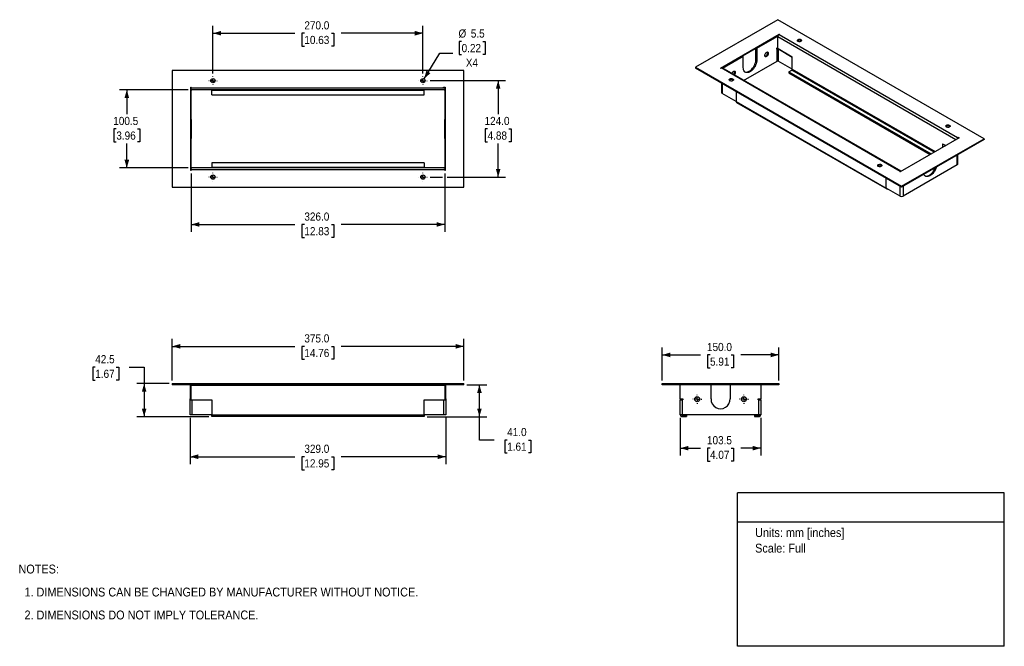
# Model space of a CAD drawing. Header units: millimetres. Extents: x 29 to 1295, y 0 to 806.
import ezdxf
from ezdxf.enums import TextEntityAlignment as Align

# ---------------------------------------------------------------- set-up
doc = ezdxf.new("R2010")
doc.units = ezdxf.units.MM
doc.header["$LTSCALE"] = 3
doc.linetypes.add('SLD-Center', pattern=[19.05, 15.24, -1.27, 1.27, -1.27])
doc.linetypes.add('SLD-Solid', pattern=[0])
doc.layers.add('CENTER', color=40, linetype='SLD-Center')
doc.layers.add('DIMENSIONS', color=140, linetype='SLD-Solid', lineweight=25)
doc.layers.add('TEXT', color=140, linetype='SLD-Solid', lineweight=25)
doc.layers.add('SLD-DEFPOINTS', color=7, linetype='Continuous', plot=False)
doc.layers.get('SLD-DEFPOINTS').off()
doc.styles.add('SLDTEXTSTYLE0', font='GOTHIC.TTF', dxfattribs={"width": 0.913})
doc.dimstyles.new('SLDDIMSTYLE0', dxfattribs={"dimtxt": 10.5, "dimasz": 10.5, "dimexe": 0, "dimexo": 0.0625, "dimgap": 2.625, "dimtad": 0, "dimtih": 1, "dimtoh": 1, "dimdec": 1, "dimrnd": 1e-09, "dimzin": 4, "dimdsep": 46, "dimtxsty": 'SLDTEXTSTYLE0', "dimsah": 1, "dimcen": 0.09, "dimadec": 0, "dimazin": 1, "dimtfac": 1, "dimtdec": 1, "dimtofl": 0, "dimtmove": 0, "dimatfit": 3, "dimfxl": 0, "dimfrac": 2, "dimtolj": 1, "dimtzin": 12, "dimarcsym": 0})
doc.dimstyles.new('SLDDIMSTYLE1', dxfattribs={"dimtxt": 10.5, "dimasz": 10.5, "dimexe": 0, "dimexo": 0.0625, "dimgap": 2.625, "dimtad": 0, "dimtih": 1, "dimtoh": 1, "dimdec": 1, "dimrnd": 1e-09, "dimzin": 12, "dimdsep": 46, "dimtxsty": 'SLDTEXTSTYLE0', "dimsah": 1, "dimcen": 0.09, "dimadec": 0, "dimazin": 3, "dimtfac": 1, "dimtdec": 1, "dimtofl": 0, "dimtmove": 0, "dimatfit": 3, "dimfxl": 0, "dimfrac": 2, "dimtolj": 1, "dimtzin": 12, "dimarcsym": 0})
doc.dimstyles.new('SLDDIMSTYLE2', dxfattribs={"dimtxt": 10.5, "dimasz": 10.5, "dimexe": 0, "dimexo": 0.0625, "dimgap": 2.625, "dimtad": 0, "dimtih": 1, "dimtoh": 1, "dimdec": 1, "dimrnd": 1e-09, "dimzin": 12, "dimdsep": 46, "dimtxsty": 'SLDTEXTSTYLE0', "dimsah": 1, "dimcen": 0, "dimadec": 0, "dimazin": 3, "dimtfac": 1, "dimtdec": 1, "dimtofl": 0, "dimtmove": 0, "dimatfit": 3, "dimfxl": 0, "dimfrac": 2, "dimtolj": 1, "dimtzin": 12, "dimarcsym": 0})

# ---------------------------------------------------------------- blocks, each defined once
blk = doc.blocks.new('SW_NOTE_0')
at = {"layer": 'TEXT', "color": 0, "insert": (0, 14.6), "char_height": 11.43, "attachment_point": 1, "style": 'SLDTEXTSTYLE0'}
blk.add_mtext('Units: mm [inches]', dxfattribs=at)
blk = doc.blocks.new('SW_NOTE_0_1')
at = {"layer": 'TEXT', "color": 0, "insert": (0, 14.6), "char_height": 11.43, "attachment_point": 1, "style": 'SLDTEXTSTYLE0'}
blk.add_mtext('Scale: Full', dxfattribs=at)
blk = doc.blocks.new('Block1')
at = {"layer": 'TEXT'}
for p, q in [((1295.4, 197.3), (952.5, 197.3)), ((952.5, 0), (952.5, 197.3)), ((1295.4, 0), (1295.4, 197.3)), ((952.5, 160.2), (1295.4, 160.2)), ((1295.4, 0), (952.5, 0))]:
    blk.add_line(p, q, dxfattribs=at)
at = {"layer": 'TEXT', "color": 140}
for name, p in [('SW_NOTE_0', (975, 137.4)), ('SW_NOTE_0_1', (975, 117.4))]:
    blk.add_blockref(name, p, dxfattribs=at)
at = {"layer": 'TEXT', "color": 140, "style": 'SLDTEXTSTYLE0', "width": 0.913, "flags": 2}
for tag, height, p in [('AUTOATTR0', 12.7, (1094.7, 170.1)), ('AUTOATTR1_0', 14.3, (972.5, 80.4)), ('AUTOATTR1_1', 14.3, (1038.2, 61.9))]:
    blk.add_attdef(tag, text='', height=height, dxfattribs=at).set_placement(p, align=Align.BOTTOM_LEFT)
blk = doc.blocks.new('SW_NOTE_0_2')
at = {"layer": 'TEXT', "color": 0, "char_height": 11.43, "attachment_point": 1, "style": 'SLDTEXTSTYLE0'}
for s, insert in [('NOTES:', (0, 14.6)), ('  1. DIMENSIONS CAN BE CHANGED BY MANUFACTURER WITHOUT NOTICE.', (0, -15)), ('  2. DIMENSIONS DO NOT IMPLY TOLERANCE.', (0, -44.5))]:
    blk.add_mtext(s, dxfattribs=dict(at, insert=insert))
blk = doc.blocks.new('_D')
at = {"layer": 'DIMENSIONS'}
for p, q in [((248.4, 294.1), (248.4, 234.4)), ((577.4, 294.1), (577.4, 234.4)), ((248.4, 243.9), (383, 243.9)), ((395.4, 243.8), (392.2, 243.8)), ((392.2, 243.8), (392.2, 227.2)), ((430.3, 243.8), (433.5, 243.8)), ((433.5, 243.8), (433.5, 227.2)), ((577.4, 243.9), (442.7, 243.9)), ((392.2, 227.2), (395.4, 227.2)), ((433.5, 227.2), (430.3, 227.2))]:
    blk.add_line(p, q, dxfattribs=at)
for points in [[(248.4, 243.9), (258.9, 240.9), (258.9, 246.9)], [(577.4, 243.9), (566.9, 246.9), (566.9, 240.9)]]:
    blk.add_solid(points, dxfattribs=at)
at = {"layer": 'DIMENSIONS', "char_height": 10.5, "attachment_point": 1, "style": 'SLDTEXTSTYLE0'}
for s, insert in [('329.0', (395.4, 259.4)), ('12.95', (395.4, 240.6))]:
    blk.add_mtext(s, dxfattribs=dict(at, insert=insert))
blk = doc.blocks.new('_D_1')
at = {"layer": 'DIMENSIONS'}
for p, q in [((604.2, 336.4), (630, 336.4)), ((620.5, 295.4), (620.5, 336.4)), ((553.2, 295.4), (630, 295.4)), ((620.5, 265.4), (620.5, 295.4)), ((639.6, 265.4), (620.5, 265.4)), ((656.2, 265.4), (653, 265.4)), ((653, 265.4), (653, 248.7)), ((683.4, 265.4), (686.6, 265.4)), ((686.6, 265.4), (686.6, 248.7)), ((653, 248.7), (656.2, 248.7)), ((686.6, 248.7), (683.4, 248.7))]:
    blk.add_line(p, q, dxfattribs=at)
for points in [[(620.5, 336.4), (617.5, 325.9), (623.5, 325.9)], [(620.5, 295.4), (623.5, 305.9), (617.5, 305.9)]]:
    blk.add_solid(points, dxfattribs=at)
at = {"layer": 'DIMENSIONS', "char_height": 10.5, "attachment_point": 1, "style": 'SLDTEXTSTYLE0'}
for s, insert in [('41.0', (656.2, 280.9)), ('1.61', (656.2, 262.1))]:
    blk.add_mtext(s, dxfattribs=dict(at, insert=insert))
blk = doc.blocks.new('_D_2')
at = {"layer": 'DIMENSIONS'}
for p, q in [((126.5, 359.1), (123.3, 359.1)), ((123.3, 359.1), (123.3, 342.4)), ((153.6, 359.1), (156.8, 359.1)), ((156.8, 359.1), (156.8, 342.4)), ((170.3, 359.1), (189.4, 359.1)), ((189.4, 359.1), (189.4, 337.9)), ((123.3, 342.4), (126.5, 342.4)), ((156.8, 342.4), (153.6, 342.4)), ((221.5, 337.9), (179.8, 337.9)), ((189.4, 337.9), (189.4, 295.4)), ((272.5, 295.4), (179.8, 295.4))]:
    blk.add_line(p, q, dxfattribs=at)
for points in [[(189.4, 337.9), (186.4, 327.4), (192.4, 327.4)], [(189.4, 295.4), (192.4, 305.9), (186.4, 305.9)]]:
    blk.add_solid(points, dxfattribs=at)
at = {"layer": 'DIMENSIONS', "char_height": 10.5, "attachment_point": 1, "style": 'SLDTEXTSTYLE0'}
for s, insert in [('42.5', (126.5, 374.6)), ('1.67', (126.5, 355.8))]:
    blk.add_mtext(s, dxfattribs=dict(at, insert=insert))
blk = doc.blocks.new('_D_3')
at = {"layer": 'DIMENSIONS'}
for p, q in [((225.4, 341.8), (225.4, 395.5)), ((600.4, 341.8), (600.4, 395.5)), ((225.4, 385.9), (383, 385.9)), ((395.4, 385.9), (392.2, 385.9)), ((392.2, 385.9), (392.2, 369.2)), ((430.3, 385.9), (433.5, 385.9)), ((433.5, 385.9), (433.5, 369.2)), ((600.4, 385.9), (442.7, 385.9)), ((392.2, 369.2), (395.4, 369.2)), ((433.5, 369.2), (430.3, 369.2))]:
    blk.add_line(p, q, dxfattribs=at)
for points in [[(225.4, 385.9), (235.9, 382.9), (235.9, 388.9)], [(600.4, 385.9), (589.9, 388.9), (589.9, 382.9)]]:
    blk.add_solid(points, dxfattribs=at)
at = {"layer": 'DIMENSIONS', "char_height": 10.5, "attachment_point": 1, "style": 'SLDTEXTSTYLE0'}
for s, insert in [('375.0', (395.4, 401.4)), ('14.76', (395.4, 382.6))]:
    blk.add_mtext(s, dxfattribs=dict(at, insert=insert))
blk = doc.blocks.new('_D_4')
at = {"layer": 'DIMENSIONS'}
for p, q in [((878.8, 294.1), (878.8, 245.4)), ((982.3, 294.1), (982.3, 245.4)), ((878.8, 254.9), (904.6, 254.9)), ((917, 254.8), (913.8, 254.8)), ((913.8, 254.8), (913.8, 238.2)), ((944.1, 254.8), (947.3, 254.8)), ((947.3, 254.8), (947.3, 238.2)), ((982.3, 254.9), (956.5, 254.9)), ((913.8, 238.2), (917, 238.2)), ((947.3, 238.2), (944.1, 238.2))]:
    blk.add_line(p, q, dxfattribs=at)
for points in [[(878.8, 254.9), (889.3, 251.9), (889.3, 257.9)], [(982.3, 254.9), (971.8, 257.9), (971.8, 251.9)]]:
    blk.add_solid(points, dxfattribs=at)
at = {"layer": 'DIMENSIONS', "char_height": 10.5, "attachment_point": 1, "style": 'SLDTEXTSTYLE0'}
for s, insert in [('103.5', (913.1, 270.4)), ('4.07', (917, 251.6))]:
    blk.add_mtext(s, dxfattribs=dict(at, insert=insert))
blk = doc.blocks.new('_D_5')
at = {"layer": 'DIMENSIONS'}
for p, q in [((855.5, 341.8), (855.5, 384.4)), ((1005.5, 341.8), (1005.5, 384.4)), ((855.5, 374.9), (904.6, 374.9)), ((917, 374.8), (913.8, 374.8)), ((913.8, 374.8), (913.8, 358.1)), ((944.1, 374.8), (947.3, 374.8)), ((947.3, 374.8), (947.3, 358.1)), ((1005.5, 374.9), (956.5, 374.9)), ((913.8, 358.1), (917, 358.1)), ((947.3, 358.1), (944.1, 358.1))]:
    blk.add_line(p, q, dxfattribs=at)
for points in [[(855.5, 374.9), (866, 371.9), (866, 377.9)], [(1005.5, 374.9), (995, 377.9), (995, 371.9)]]:
    blk.add_solid(points, dxfattribs=at)
at = {"layer": 'DIMENSIONS', "char_height": 10.5, "attachment_point": 1, "style": 'SLDTEXTSTYLE0'}
for s, insert in [('150.0', (913.1, 390.3)), ('5.91', (917, 371.5))]:
    blk.add_mtext(s, dxfattribs=dict(at, insert=insert))
blk = doc.blocks.new('SW_CENTERMARKSYMBOL_0')
at = {"layer": 'CENTER', "color": 0}
for p, q in [((-5.08, 0), (-5.79, 0)), ((0, 0), (-2.54, 0)), ((0, 5.08), (0, 5.79)), ((0, 0), (0, 2.54)), ((0, 0), (0, -2.54)), ((0, 0), (2.54, 0)), ((5.08, 0), (5.79, 0)), ((0, -5.08), (0, -5.79))]:
    blk.add_line(p, q, dxfattribs=at)
blk = doc.blocks.new('SW_CENTERMARKSYMBOL_1')
at = {"layer": 'CENTER', "color": 0}
for p, q in [((-5.08, 0), (-5.79, 0)), ((0, 0), (-2.54, 0)), ((0, 5.08), (0, 5.79)), ((0, 0), (0, 2.54)), ((0, 0), (0, -2.54)), ((0, 0), (2.54, 0)), ((5.08, 0), (5.79, 0)), ((0, -5.08), (0, -5.79))]:
    blk.add_line(p, q, dxfattribs=at)
blk = doc.blocks.new('_D_6')
at = {"layer": 'DIMENSIONS'}
for p, q in [((249.9, 608.3), (249.9, 533.1)), ((575.9, 608.3), (575.9, 533.1)), ((249.9, 542.7), (383, 542.7)), ((395.4, 542.6), (392.2, 542.6)), ((392.2, 542.6), (392.2, 525.9)), ((430.3, 542.6), (433.5, 542.6)), ((433.5, 542.6), (433.5, 525.9)), ((575.9, 542.7), (442.7, 542.7)), ((392.2, 525.9), (395.4, 525.9)), ((433.5, 525.9), (430.3, 525.9))]:
    blk.add_line(p, q, dxfattribs=at)
for points in [[(249.9, 542.7), (260.4, 539.7), (260.4, 545.7)], [(575.9, 542.7), (565.4, 545.7), (565.4, 539.7)]]:
    blk.add_solid(points, dxfattribs=at)
at = {"layer": 'DIMENSIONS', "char_height": 10.5, "attachment_point": 1, "style": 'SLDTEXTSTYLE0'}
for s, insert in [('326.0', (395.4, 558.1)), ('12.83', (395.4, 539.3))]:
    blk.add_mtext(s, dxfattribs=dict(at, insert=insert))
blk = doc.blocks.new('_D_7')
at = {"layer": 'DIMENSIONS'}
for p, q in [((246, 715.9), (157.6, 715.9)), ((167.1, 715.9), (167.1, 684.5)), ((153.6, 665.6), (150.4, 665.6)), ((150.4, 665.6), (150.4, 648.9)), ((180.7, 665.6), (183.9, 665.6)), ((183.9, 665.6), (183.9, 648.9)), ((150.4, 648.9), (153.6, 648.9)), ((167.1, 615.4), (167.1, 646.8)), ((183.9, 648.9), (180.7, 648.9)), ((246, 615.4), (157.6, 615.4))]:
    blk.add_line(p, q, dxfattribs=at)
for points in [[(167.1, 715.9), (164.1, 705.4), (170.1, 705.4)], [(167.1, 615.4), (170.1, 625.9), (164.1, 625.9)]]:
    blk.add_solid(points, dxfattribs=at)
at = {"layer": 'DIMENSIONS', "char_height": 10.5, "attachment_point": 1, "style": 'SLDTEXTSTYLE0'}
for s, insert in [('100.5', (149.7, 681.1)), ('3.96', (153.6, 662.3))]:
    blk.add_mtext(s, dxfattribs=dict(at, insert=insert))
blk = doc.blocks.new('_D_8')
at = {"layer": 'DIMENSIONS'}
for p, q in [((277.9, 736.8), (277.9, 798.2)), ((547.9, 736.8), (547.9, 798.2)), ((277.9, 788.7), (383, 788.7)), ((395.4, 788.6), (392.2, 788.6)), ((392.2, 788.6), (392.2, 771.9)), ((430.3, 788.6), (433.5, 788.6)), ((433.5, 788.6), (433.5, 771.9)), ((547.9, 788.7), (442.7, 788.7)), ((392.2, 771.9), (395.4, 771.9)), ((433.5, 771.9), (430.3, 771.9))]:
    blk.add_line(p, q, dxfattribs=at)
for points in [[(277.9, 788.7), (288.4, 785.7), (288.4, 791.7)], [(547.9, 788.7), (537.4, 791.7), (537.4, 785.7)]]:
    blk.add_solid(points, dxfattribs=at)
at = {"layer": 'DIMENSIONS', "char_height": 10.5, "attachment_point": 1, "style": 'SLDTEXTSTYLE0'}
for s, insert in [('270.0', (395.4, 804.1)), ('10.63', (395.4, 785.3))]:
    blk.add_mtext(s, dxfattribs=dict(at, insert=insert))
blk = doc.blocks.new('_D_9')
at = {"layer": 'DIMENSIONS'}
for p, q in [((557, 727.7), (654.1, 727.7)), ((644.6, 727.7), (644.6, 684.5)), ((631, 665.6), (627.8, 665.6)), ((627.8, 665.6), (627.8, 648.9)), ((658.2, 665.6), (661.4, 665.6)), ((661.4, 665.6), (661.4, 648.9)), ((627.8, 648.9), (631, 648.9)), ((644.6, 603.7), (644.6, 646.8)), ((661.4, 648.9), (658.2, 648.9)), ((557, 603.7), (572.9, 603.7)), ((578.9, 603.7), (654.1, 603.7))]:
    blk.add_line(p, q, dxfattribs=at)
for points in [[(644.6, 727.7), (641.6, 717.2), (647.6, 717.2)], [(644.6, 603.7), (647.6, 614.2), (641.6, 614.2)]]:
    blk.add_solid(points, dxfattribs=at)
at = {"layer": 'DIMENSIONS', "char_height": 10.5, "attachment_point": 1, "style": 'SLDTEXTSTYLE0'}
for s, insert in [('124.0', (627.1, 681.1)), ('4.88', (631, 662.3))]:
    blk.add_mtext(s, dxfattribs=dict(at, insert=insert))
blk = doc.blocks.new('_D_10')
at = {"layer": 'DIMENSIONS'}
for p, q in [((597.6, 778.1), (594.4, 778.1)), ((594.4, 778.1), (594.4, 761.4)), ((624.8, 778.1), (628, 778.1)), ((628, 778.1), (628, 761.4)), ((549.3, 730), (569.8, 763)), ((569.8, 763), (586.4, 763)), ((594.4, 761.4), (597.6, 761.4)), ((628, 761.4), (624.8, 761.4))]:
    blk.add_line(p, q, dxfattribs=at)
blk.add_solid([(549.3, 730), (557.4, 737.3), (552.3, 740.5)], dxfattribs=at)
at = {"layer": 'DIMENSIONS', "char_height": 10.5, "attachment_point": 1, "style": 'SLDTEXTSTYLE0'}
for s, insert in [('%%c', (593.6, 793.6)), ('5.5', (609.4, 793.6)), ('0.22', (597.6, 774.8)), ('X4', (603, 756))]:
    blk.add_mtext(s, dxfattribs=dict(at, insert=insert))
blk = doc.blocks.new('SW_CENTERMARKSYMBOL_2')
at = {"layer": 'CENTER', "color": 0}
for p, q in [((-5.08, 0), (-5.29, 0)), ((0, 0), (-2.54, 0)), ((0, 5.08), (0, 5.29)), ((0, 0), (0, 2.54)), ((0, 0), (0, -2.54)), ((0, 0), (2.54, 0)), ((5.08, 0), (5.29, 0)), ((0, -5.08), (0, -5.29))]:
    blk.add_line(p, q, dxfattribs=at)
blk = doc.blocks.new('SW_CENTERMARKSYMBOL_3')
at = {"layer": 'CENTER', "color": 0}
for p, q in [((-5.08, 0), (-5.29, 0)), ((0, 0), (-2.54, 0)), ((0, 5.08), (0, 5.29)), ((0, 0), (0, 2.54)), ((0, 0), (0, -2.54)), ((0, 0), (2.54, 0)), ((5.08, 0), (5.29, 0)), ((0, -5.08), (0, -5.29))]:
    blk.add_line(p, q, dxfattribs=at)
blk = doc.blocks.new('SW_CENTERMARKSYMBOL_4')
at = {"layer": 'CENTER', "color": 0}
for p, q in [((-5.08, 0), (-5.29, 0)), ((0, 0), (-2.54, 0)), ((0, 5.08), (0, 5.29)), ((0, 0), (0, 2.54)), ((0, 0), (0, -2.54)), ((0, 0), (2.54, 0)), ((5.08, 0), (5.29, 0)), ((0, -5.08), (0, -5.29))]:
    blk.add_line(p, q, dxfattribs=at)
blk = doc.blocks.new('SW_CENTERMARKSYMBOL_5')
at = {"layer": 'CENTER', "color": 0}
for p, q in [((-5.08, 0), (-5.29, 0)), ((0, 0), (-2.54, 0)), ((0, 5.08), (0, 5.29)), ((0, 0), (0, 2.54)), ((0, 0), (0, -2.54)), ((0, 0), (2.54, 0)), ((5.08, 0), (5.29, 0)), ((0, -5.08), (0, -5.29))]:
    blk.add_line(p, q, dxfattribs=at)

msp = doc.modelspace()

# ---------------------------------------------------------------- linework, layer by layer
for p, q in [((1004.18, 806.12), (898.12, 744.89)), ((1269.35, 653.05), (1004.18, 806.12)), ((930.29, 743.87), (1005.95, 787.55)), ((1004.36, 785.41), (932.61, 743.99)), ((1005.77, 787.04), (1006.3, 787.34)), ((1005.77, 787.04), (1235.23, 654.58)), ((1005.95, 787.55), (1006.3, 787.34)), ((1005.95, 787.55), (1005.95, 787.14)), ((977.13, 769.28), (1004.15, 784.88)), ((1004.01, 768.87), (1004.01, 783.98)), ((1233.11, 651.72), (1004.01, 783.98)), ((976.07, 754.99), (976.07, 769.08)), ((976.78, 769.48), (977.13, 769.28)), ((977.13, 769.28), (977.13, 754.38)), ((1002.77, 769.38), (1004.01, 770.1)), ((1002.77, 768.16), (1002.77, 769.38)), ((1003.3, 768.46), (1002.77, 768.77)), ((1003.3, 768.46), (1002.77, 768.16)), ((1003.3, 752.95), (1003.3, 768.46)), ((1004.01, 768.87), (1022.74, 758.05)), ((1022.74, 758.05), (1004.71, 768.46)), ((1004.71, 768.46), (1004.71, 752.95)), ((932.97, 743.78), (959.82, 759.28)), ((959.82, 759.28), (959.47, 759.49)), ((959.82, 744.59), (959.82, 759.28)), ((960.2, 728.06), (1003.3, 752.95)), ((977.13, 754.38), (976.07, 754.99)), ((1022.74, 742.54), (1004.71, 752.95)), ((1022.74, 742.54), (1022.74, 758.05)), ((600.36, 740.66), (225.36, 740.66)), ((225.36, 740.66), (225.36, 590.66)), ((600.36, 590.66), (600.36, 740.66)), ((898.12, 744.89), (898.12, 743.67)), ((898.12, 744.89), (1163.28, 591.81)), ((1163.28, 590.59), (898.12, 743.67)), ((930.64, 743.67), (930.29, 743.87)), ((930.64, 743.67), (931.17, 743.97)), ((1161.69, 610.9), (931.17, 743.97)), ((1162.78, 611.12), (932.42, 744.1)), ((1018.15, 739.07), (1022.04, 741.31)), ((1018.15, 739.07), (1201.28, 633.35)), ((1018.15, 739.07), (1018.15, 737.84)), ((1018.15, 737.84), (1200.22, 632.73)), ((1205.17, 635.59), (1022.04, 741.31)), ((1022.74, 742.54), (1206.59, 636.41)), ((931.86, 724.19), (931.86, 712.33)), ((932.59, 723.77), (932.59, 711.31)), ((249.36, 719.16), (249.86, 719.16)), ((249.36, 612.16), (249.36, 719.16)), ((249.36, 717.41), (249.86, 717.41)), ((249.86, 718.41), (249.86, 719.16)), ((249.86, 718.41), (574.36, 718.41)), ((249.86, 716.11), (249.86, 718.41)), ((249.86, 677.9), (249.86, 716.11)), ((575.86, 715.91), (249.86, 715.91)), ((276.36, 714.91), (276.36, 715.91)), ((549.36, 714.91), (276.36, 714.91)), ((276.36, 709.41), (276.36, 714.91)), ((276.36, 709.41), (549.36, 709.41)), ((549.36, 714.91), (549.36, 715.91)), ((549.36, 709.41), (549.36, 714.91)), ((574.36, 719.16), (576.36, 719.16)), ((574.36, 718.41), (574.36, 719.16)), ((574.36, 718.41), (575.86, 718.41)), ((575.86, 718.41), (575.86, 716.11)), ((575.86, 717.41), (576.36, 717.41)), ((575.86, 716.11), (575.86, 677.9)), ((576.36, 719.16), (576.36, 612.16)), ((950.62, 700.9), (932.59, 711.31)), ((950.62, 713.36), (950.62, 700.9)), ((950.62, 700.9), (1143.66, 589.46)), ((951.14, 699.76), (1144.18, 588.32)), ((249.36, 677.9), (249.86, 677.9)), ((249.86, 677.9), (249.86, 653.42)), ((575.86, 677.9), (576.36, 677.9)), ((575.86, 653.41), (575.86, 677.9)), ((249.86, 653.42), (249.36, 653.42)), ((249.86, 615.2), (249.86, 653.42)), ((576.36, 653.41), (575.86, 653.41)), ((575.86, 653.41), (575.86, 615.2)), ((1237.17, 654.07), (1161.51, 610.39)), ((1163.28, 591.81), (1269.35, 653.05)), ((1269.35, 651.82), (1163.28, 590.59)), ((1215.78, 646.61), (1220.03, 644.17)), ((1215.78, 646.61), (1215.78, 641.72)), ((1235.23, 654.58), (1235.76, 654.88)), ((1235.23, 654.58), (1236.29, 653.96)), ((1235.76, 654.88), (1237.17, 654.07)), ((1235.76, 654.88), (1235.76, 654.27)), ((1236.29, 653.56), (1236.29, 653.96)), ((1269.35, 653.05), (1269.35, 651.82)), ((276.36, 621.91), (276.36, 616.41)), ((549.36, 621.91), (276.36, 621.91)), ((549.36, 621.91), (549.36, 616.41)), ((1234.88, 619.26), (1234.88, 631.92)), ((1235.61, 620.28), (1235.61, 632.34)), ((249.86, 613.91), (249.36, 613.91)), ((249.86, 612.16), (249.36, 612.16)), ((575.86, 615.41), (249.86, 615.41)), ((249.86, 612.91), (249.86, 615.2)), ((249.86, 612.16), (249.86, 612.91)), ((575.86, 612.91), (249.86, 612.91)), ((276.36, 616.41), (549.36, 616.41)), ((276.36, 616.41), (276.36, 615.41)), ((549.36, 616.41), (549.36, 615.41)), ((575.86, 615.2), (575.86, 612.91)), ((576.36, 613.91), (575.86, 613.91)), ((575.86, 612.91), (575.86, 612.16)), ((576.36, 612.16), (575.86, 612.16)), ((1161.69, 610.9), (1161.16, 610.59)), ((1161.51, 610.39), (1161.16, 610.59)), ((1234.88, 619.26), (1165.23, 579.05)), ((1143.66, 589.46), (1143.66, 601.92)), ((225.36, 590.66), (600.36, 590.66)), ((1161.69, 579.05), (1143.66, 589.46)), ((1145.43, 588.44), (1145.43, 588.44)), ((1145.43, 588.44), (1145.43, 588.44)), ((1161.69, 579.05), (1161.69, 591.51)), ((1163.28, 590.59), (1163.28, 591.81)), ((1165.23, 591.71), (1165.23, 579.05)), ((225.36, 337.94), (225.36, 336.44)), ((225.36, 337.94), (600.36, 337.94)), ((600.36, 336.44), (225.36, 336.44)), ((248.36, 336.44), (248.36, 318.44)), ((249.86, 335.44), (249.86, 336.44)), ((249.86, 318.44), (249.86, 335.44)), ((575.86, 335.44), (249.86, 335.44)), ((249.86, 316.94), (249.86, 335.44)), ((575.86, 336.44), (575.86, 335.44)), ((575.86, 335.44), (575.86, 318.44)), ((575.86, 335.44), (575.86, 316.94)), ((577.36, 318.44), (577.36, 336.44)), ((600.36, 336.44), (600.36, 337.94)), ((855.54, 336.44), (855.54, 337.94)), ((855.54, 337.94), (1005.54, 337.94)), ((1005.54, 336.44), (855.54, 336.44)), ((878.79, 318.44), (878.79, 336.44)), ((918.3, 318.19), (918.3, 336.44)), ((918.3, 318.44), (918.3, 336.44)), ((942.78, 336.44), (942.78, 318.44)), ((982.29, 336.44), (982.29, 318.44)), ((1005.54, 337.94), (1005.54, 336.44)), ((248.36, 318.44), (249.86, 318.44)), ((248.36, 316.94), (248.36, 318.44)), ((248.36, 297.94), (248.36, 316.94)), ((248.36, 316.94), (249.86, 316.94)), ((249.86, 316.94), (276.36, 316.94)), ((250.86, 316.94), (276.36, 316.94)), ((250.86, 316.94), (250.86, 297.94)), ((276.36, 316.94), (276.36, 297.94)), ((549.36, 297.94), (549.36, 316.94)), ((549.36, 316.94), (574.86, 316.94)), ((549.36, 316.94), (575.86, 316.94)), ((574.86, 297.94), (574.86, 316.94)), ((575.86, 318.44), (577.36, 318.44)), ((575.86, 316.94), (577.36, 316.94)), ((577.36, 318.44), (577.36, 316.94)), ((577.36, 316.94), (577.36, 297.94)), ((878.79, 318.44), (882.04, 318.44)), ((878.79, 318.44), (878.79, 316.94)), ((878.79, 297.94), (878.79, 316.94)), ((878.79, 316.94), (879, 316.94)), ((879, 316.94), (881.29, 316.94)), ((880.29, 316.94), (880.29, 318.44)), ((881.29, 316.94), (881.29, 297.94)), ((882.04, 316.94), (881.29, 316.94)), ((882.04, 318.44), (882.04, 316.94)), ((918.3, 318.19), (918.3, 318.44)), ((979.04, 316.94), (979.04, 318.44)), ((979.04, 318.44), (982.29, 318.44)), ((979.79, 316.94), (979.04, 316.94)), ((979.79, 297.94), (979.79, 316.94)), ((979.79, 316.94), (982.08, 316.94)), ((980.79, 318.44), (980.79, 316.94)), ((982.08, 316.94), (982.29, 316.94)), ((982.29, 316.94), (982.29, 318.44)), ((982.29, 316.94), (982.29, 297.94)), ((250.86, 297.94), (248.36, 297.94)), ((276.36, 297.94), (250.86, 297.94)), ((276.36, 297.94), (549.36, 297.94)), ((276.36, 295.44), (276.36, 297.94)), ((549.36, 295.44), (276.36, 295.44)), ((574.86, 297.94), (549.36, 297.94)), ((549.36, 297.94), (549.36, 295.44)), ((577.36, 297.94), (574.86, 297.94)), ((881.29, 297.94), (878.79, 297.94)), ((979.79, 297.94), (881.29, 297.94)), ((881.29, 296.94), (881.29, 295.44)), ((886.79, 296.94), (881.29, 296.94)), ((881.29, 295.44), (886.79, 295.44)), ((886.79, 296.94), (886.79, 295.44)), ((974.29, 296.94), (974.29, 295.44)), ((974.29, 296.94), (979.79, 296.94)), ((974.29, 295.44), (979.79, 295.44)), ((982.29, 297.94), (979.79, 297.94)), ((979.79, 295.44), (979.79, 296.94))]:
    msp.add_line(p, q)
at = {"flags": 128}
for points in [[(1030.17, 778.26), (1029.64, 778.69), (1029.39, 779.19), (1029.42, 779.71), (1029.75, 780.2), (1030.34, 780.6), (1031.11, 780.86), (1032, 780.97), (1032.9, 780.91), (1033.71, 780.68), (1034.35, 780.31), (1034.75, 779.84), (1034.86, 779.32), (1034.68, 778.81), (1034.21, 778.36), (1033.52, 778.02), (1032.68, 777.83), (1031.77, 777.81), (1030.91, 777.96), (1030.17, 778.26)], [(987.39, 760.09), (987.49, 760.94), (987.79, 761.82), (988.25, 762.67), (988.85, 763.41), (989.52, 763.97), (990.2, 764.3), (990.84, 764.38), (991.37, 764.2), (991.76, 763.77), (991.96, 763.13), (991.96, 762.34), (991.76, 761.46), (991.37, 760.59), (990.84, 759.79), (990.2, 759.13), (989.52, 758.68), (988.85, 758.47), (988.25, 758.52), (987.79, 758.83), (987.49, 759.37), (987.39, 760.09)], [(987.62, 759.07), (987.79, 759.08), (988.46, 759.29), (989.14, 759.74), (989.78, 760.4), (990.31, 761.2), (990.7, 762.08), (990.9, 762.95), (990.9, 763.74), (990.7, 764.38), (990.69, 764.39)], [(977.13, 754.38), (977.06, 752.81), (976.79, 751.17), (976.32, 749.47), (975.67, 747.77), (974.86, 746.1), (973.89, 744.5), (972.81, 743.01), (971.62, 741.67), (970.35, 740.49), (969.05, 739.52), (967.73, 738.78), (966.42, 738.27), (965.17, 738.02), (963.99, 738.03), (962.92, 738.29), (961.97, 738.81), (961.18, 739.57), (960.55, 740.55), (960.11, 741.74), (959.87, 743.09), (959.82, 744.59)], [(961.84, 738.91), (961.86, 738.91), (962.93, 738.64), (964.11, 738.63), (965.36, 738.88), (966.67, 739.39), (967.99, 740.14), (969.29, 741.11), (970.55, 742.28), (971.74, 743.62), (972.83, 745.11), (973.8, 746.71), (974.61, 748.38), (975.26, 750.08), (975.73, 751.78), (976, 753.43), (976.07, 754.99)], [(945.15, 736.75), (945.36, 737.33), (945.83, 738.18), (946.42, 738.91), (947.09, 739.48), (947.77, 739.81), (948.41, 739.89), (948.95, 739.71), (949.33, 739.28), (949.53, 738.64), (949.53, 737.84), (949.33, 736.97), (948.95, 736.1), (948.41, 735.29), (948.16, 735.01)], [(947.1, 735.62), (947.35, 735.91), (947.89, 736.71), (948.27, 737.58), (948.47, 738.46), (948.47, 739.25), (948.27, 739.89), (948.27, 739.9)], [(942.49, 727.64), (941.96, 728.07), (941.7, 728.57), (941.74, 729.09), (942.07, 729.58), (942.66, 729.98), (943.43, 730.25), (944.32, 730.35), (945.22, 730.29), (946.03, 730.06), (946.67, 729.69), (947.07, 729.22), (947.18, 728.7), (946.99, 728.19), (946.53, 727.74), (945.84, 727.4), (945, 727.21), (944.09, 727.19), (943.22, 727.34), (942.49, 727.64)], [(1221.09, 668.05), (1220.56, 668.47), (1220.3, 668.97), (1220.34, 669.5), (1220.67, 669.98), (1221.26, 670.38), (1222.03, 670.65), (1222.92, 670.76), (1223.82, 670.69), (1224.63, 670.46), (1225.27, 670.09), (1225.67, 669.62), (1225.78, 669.1), (1225.59, 668.59), (1225.13, 668.14), (1224.44, 667.81), (1223.6, 667.62), (1222.69, 667.59), (1221.83, 667.74), (1221.09, 668.05)], [(1133.41, 617.43), (1132.88, 617.85), (1132.62, 618.36), (1132.66, 618.88), (1132.99, 619.36), (1133.57, 619.76), (1134.35, 620.03), (1135.24, 620.14), (1136.14, 620.07), (1136.95, 619.84), (1137.59, 619.47), (1137.99, 619), (1138.1, 618.49), (1137.91, 617.97), (1137.45, 617.53), (1136.76, 617.19), (1135.92, 617), (1135.01, 616.98), (1134.14, 617.13), (1133.41, 617.43)], [(1208.11, 616.47), (1207.97, 616.01), (1207.35, 614.31), (1206.55, 612.63), (1205.61, 611.02), (1204.54, 609.52), (1203.36, 608.15), (1202.1, 606.95), (1200.8, 605.95), (1199.48, 605.18), (1198.17, 604.64), (1196.91, 604.35), (1195.72, 604.33), (1194.63, 604.56), (1193.67, 605.04), (1192.85, 605.77), (1192.2, 606.72), (1191.99, 607.16)], [(1193.42, 605.22), (1193.57, 605.17), (1194.66, 604.94), (1195.85, 604.96), (1197.11, 605.25), (1198.42, 605.79), (1199.74, 606.57), (1201.04, 607.57), (1202.3, 608.76), (1203.47, 610.13), (1204.55, 611.64), (1205.49, 613.24), (1206.29, 614.92), (1206.54, 615.56)]]:
    msp.add_lwpolyline(points, dxfattribs=at)
for centre, radius in [((277.86, 727.66), 2.75), ((547.86, 727.66), 2.75), ((277.86, 603.66), 2.75), ((547.86, 603.66), 2.75), ((900.54, 317.94), 3.25), ((960.54, 317.94), 3.25)]:
    msp.add_circle(centre, radius)
for centre, radius, start, end in [((1007.84, 783.8), 3.84, 122.60548, 177.39452), ((1032.11, 776.18), 3.62, 45.57579, 134.42421), ((1003.98, 765.52), 3.97, 89.6307, 107.75491), ((1004.01, 767.1), 1.54, 62.60967, 117.39033), ((1004.01, 751.58), 1.54, 62.60967, 117.39033), ((931.91, 742.95), 1.26, 65.69288, 125.61758), ((1021.21, 742.61), 1.54, 302.60548, 357.39452), ((944.43, 725.57), 3.62, 45.57579, 134.42421), ((250.86, 714.91), 1, 90, 180), ((574.86, 714.91), 1, 0, 90), ((933.11, 712.46), 1.26, 185.6948, 245.62534), ((951.84, 700.77), 1.23, 173.70115, 234.98667), ((1223.03, 665.97), 3.62, 45.57579, 134.42421), ((1238.13, 650.99), 3.5, 121.74595, 146.04527), ((250.86, 616.41), 1, 180, 270), ((574.86, 616.41), 1, 270, 0), ((1135.35, 615.35), 3.62, 45.57579, 134.42421), ((1162.45, 609.79), 1.35, 77.23874, 124.54267), ((1234.36, 620.41), 1.26, 294.37466, 354.3052), ((1144.74, 589.29), 1.09, 170.78596, 309.20329), ((1163.46, 582.46), 3.84, 242.60967, 297.39033), ((877.79, 335.44), 1, 0, 90), ((983.29, 335.44), 1, 90, 180), ((930.54, 317.94), 12.25, 178.83062, 2.33818), ((881.29, 297.94), 2.5, 180, 270), ((881.29, 297.94), 1, 180, 270), ((979.79, 297.94), 1, 270, 0), ((979.79, 297.94), 2.5, 270, 0)]:
    msp.add_arc(centre, radius, start, end)

# ---------------------------------------------------------------- block references
at = {"layer": 'CENTER'}
for name, p in [('SW_CENTERMARKSYMBOL_5', (277.86, 727.66)), ('SW_CENTERMARKSYMBOL_3', (547.86, 727.66)), ('SW_CENTERMARKSYMBOL_2', (277.86, 603.66)), ('SW_CENTERMARKSYMBOL_4', (547.86, 603.66)), ('SW_CENTERMARKSYMBOL_1', (900.54, 317.94)), ('SW_CENTERMARKSYMBOL_0', (960.54, 317.94))]:
    msp.add_blockref(name, p, dxfattribs=at)
at = {"layer": 'SLD-DEFPOINTS'}
msp.add_blockref('Block1', (0, 0), dxfattribs=at)
at = {"layer": 'TEXT'}
msp.add_blockref('SW_NOTE_0_2', (27.78, 90.53), dxfattribs=at)

# ---------------------------------------------------------------- dimensions: what is measured, and where the dimension line sits
at = {"layer": 'DIMENSIONS'}
for base, p1, p2, angle, dimstyle, picture, middle in [((547.86, 788.66), (277.86, 732.95), (547.86, 732.95), 0, 'SLDDIMSTYLE0', '_D_8', (412.86, 788.66)), ((644.59, 603.66), (553.15, 727.66), (553.15, 603.66), 90, 'SLDDIMSTYLE0', '_D_9', (644.59, 665.66)), ((167.14, 615.41), (249.86, 715.91), (249.86, 615.41), 90, 'SLDDIMSTYLE1', '_D_7', (167.14, 665.66)), ((189.36, 295.44), (225.36, 337.94), (276.36, 295.44), 90, 'SLDDIMSTYLE1', '_D_2', (189.36, 359.15)), ((620.52, 336.44), (549.36, 295.44), (600.36, 336.44), 90, 'SLDDIMSTYLE0', '_D_1', (620.52, 265.44)), ((982.29, 254.92), (878.79, 297.94), (982.29, 297.94), 0, 'SLDDIMSTYLE1', '_D_4', (930.54, 254.92))]:
    dim = msp.add_linear_dim(base=base, p1=p1, p2=p2, angle=angle, dimstyle=dimstyle, dxfattribs=at)
    dim.commit()
    dim.dimension.update_dxf_attribs({"geometry": picture, "text_midpoint": middle, "dimtype": 160})
dim = msp.add_diameter_dim_2p(p1=(546.41, 725.32), p2=(549.31, 729.99), text='<>\\PX4', dimstyle='SLDDIMSTYLE2', dxfattribs=at)
dim.commit()
dim.dimension.update_dxf_attribs({"geometry": '_D_10', "text_midpoint": (611.18, 769.75), "dimtype": 163})
for base, p1, p2, picture, middle in [((575.86, 542.66), (249.86, 612.16), (575.86, 612.16), '_D_6', (412.86, 542.66)), ((600.36, 385.94), (225.36, 337.94), (600.36, 337.94), '_D_3', (412.86, 385.94)), ((1005.54, 374.86), (855.54, 337.94), (1005.54, 337.94), '_D_5', (930.54, 374.86)), ((577.36, 243.91), (248.36, 297.94), (577.36, 297.94), '_D', (412.86, 243.91))]:
    dim = msp.add_linear_dim(base=base, p1=p1, p2=p2, dimstyle='SLDDIMSTYLE0', dxfattribs=at)
    dim.commit()
    dim.dimension.update_dxf_attribs({"geometry": picture, "text_midpoint": middle, "dimtype": 160})

doc.saveas('drawing.dxf')
